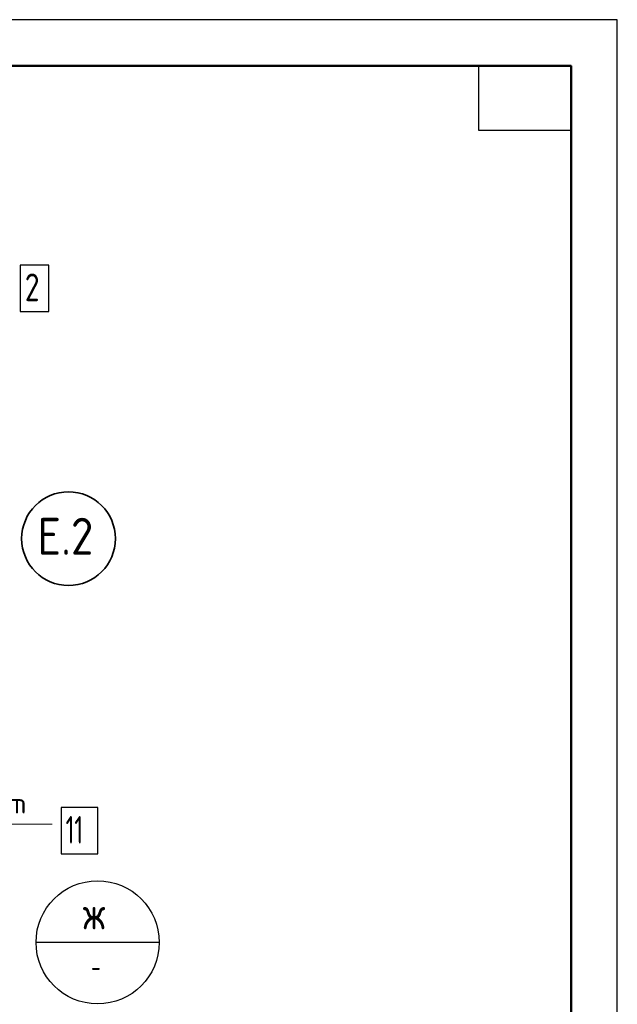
# Model space of a CAD drawing. Header units: millimetres. Extents: x 0 to 50412, y 0 to 35640.
# Tile 19 of 19: x 42635 to 50400, y 22843 to 35640. Entities that reach past the tile are written whole.
import ezdxf

# ---------------------------------------------------------------- set-up
doc = ezdxf.new("R2010")
doc.units = ezdxf.units.MM
doc.linetypes.add('______2', pattern=[324, 240, -84])
doc.linetypes.add('______5', pattern=[1320, 960, -120, 120, -120])
for name, color, linetype, lineweight in [('Standard', 7, 'Continuous', 25), ('Позиционная метка линия выноска', 7, 'Continuous', 13), ('Текст_ общее', 7, 'Continuous', 25)]:
    doc.layers.add(name, color=color, linetype=linetype, lineweight=lineweight)
for name, color, linetype, true_color in [('Оси', 7, '______5', 0x656565), ('Стена фоновая арматура У1', 7, '______2', 0xa0a0a0), ('Стена фоновая затяжка С-обр.', 7, '______2', 0xa0a0a0)]:
    doc.layers.add(name, color=color, linetype=linetype, true_color=true_color)
doc.styles.add('ISOCPEUR', font='txt')

msp = doc.modelspace()

# ---------------------------------------------------------------- linework, layer by layer
at = {"layer": 'Standard', "color": 7, "linetype": 'Continuous', "lineweight": 25, "transparency": 33554687}
for points in [[(0, 0), (50400, 0), (50400, 35640), (0, 35640), (0, 0)], [(49800, 35040), (49800, 34200), (48600, 34200), (48600, 35040), (49800, 35040)]]:
    msp.add_lwpolyline(points, close=True, dxfattribs=at)
at = {"layer": 'Standard', "color": 7, "linetype": 'Continuous', "lineweight": 50, "transparency": 33554687}
msp.add_lwpolyline([(2400, 35040), (49800, 35040), (49800, 600), (2400, 600), (2400, 35040)], close=True, dxfattribs=at)
at = {"layer": 'Оси', "color": 7, "linetype": 'Continuous', "lineweight": 35, "transparency": 33554687}
msp.add_circle((43269, 28895), 609, dxfattribs=at)
at = {"layer": 'Позиционная метка линия выноска', "color": 7, "linetype": 'Continuous', "lineweight": 13, "transparency": 33554687}
msp.add_lwpolyline([(43058, 25182), (38738, 25182), (38738, 27822), (37060, 28157)], dxfattribs=at)
at = {"layer": 'Стена фоновая арматура У1', "color": 7, "linetype": 'Continuous', "lineweight": 25, "transparency": 33554687}
msp.add_lwpolyline([(42641, 31849), (43013, 31849), (43013, 32449), (42641, 32449), (42641, 31849)], dxfattribs=at)
at = {"layer": 'Стена фоновая затяжка С-обр.', "color": 7, "linetype": 'Continuous', "lineweight": 25, "transparency": 33554687}
msp.add_lwpolyline([(43172, 24799), (43652, 24799), (43652, 25399), (43172, 25399), (43172, 24799)], dxfattribs=at)
at = {"layer": 'Текст_ общее', "color": 7, "linetype": 'Continuous', "lineweight": -3, "transparency": 33554687}
msp.add_line((44447, 23648), (42847, 23648), dxfattribs=at)
msp.add_circle((43647, 23648), 800, dxfattribs=at)

# ---------------------------------------------------------------- texts
at = {"layer": 'Оси', "color": 7, "linetype": 'Continuous', "lineweight": 35, "transparency": 33554687, "insert": (42861, 28686), "char_height": 480, "width": 1029.83, "attachment_point": 7, "style": 'ISOCPEUR'}
msp.add_mtext('\\W0.89;Е.2', dxfattribs=at)
at = {"layer": 'Стена фоновая арматура У1', "color": 7, "linetype": 'Continuous', "lineweight": 13, "transparency": 33554687, "insert": (42701, 31981), "char_height": 360, "width": 391.68, "attachment_point": 7, "style": 'ISOCPEUR'}
msp.add_mtext('\\W0.78;2', dxfattribs=at)
at = {"layer": 'Стена фоновая затяжка С-обр.', "color": 7, "linetype": 'Continuous', "lineweight": 13, "transparency": 33554687, "attachment_point": 7, "style": 'ISOCPEUR'}
for s, insert, char_height, width in [('\\W0.98;ø8 L=275mm ', (40760, 25323), 264, 2266.23), ('\\W0.63;11', (43232, 24931), 360, 472.5)]:
    msp.add_mtext(s, dxfattribs=dict(at, insert=insert, char_height=char_height, width=width))
at = {"layer": 'Текст_ общее', "color": 7, "linetype": 'Continuous', "lineweight": 35, "transparency": 33554687, "insert": (43458, 23816), "char_height": 420, "width": 549.72, "attachment_point": 7, "style": 'ISOCPEUR'}
msp.add_mtext('\\W0.82;ж', dxfattribs=at)
at = {"layer": 'Текст_ общее', "color": 7, "linetype": 'Continuous', "lineweight": 18, "transparency": 33554687, "insert": (43561, 23207), "char_height": 240, "width": 261.12, "attachment_point": 7, "style": 'ISOCPEUR'}
msp.add_mtext('\\W0.78;-', dxfattribs=at)

doc.saveas('drawing.dxf')
